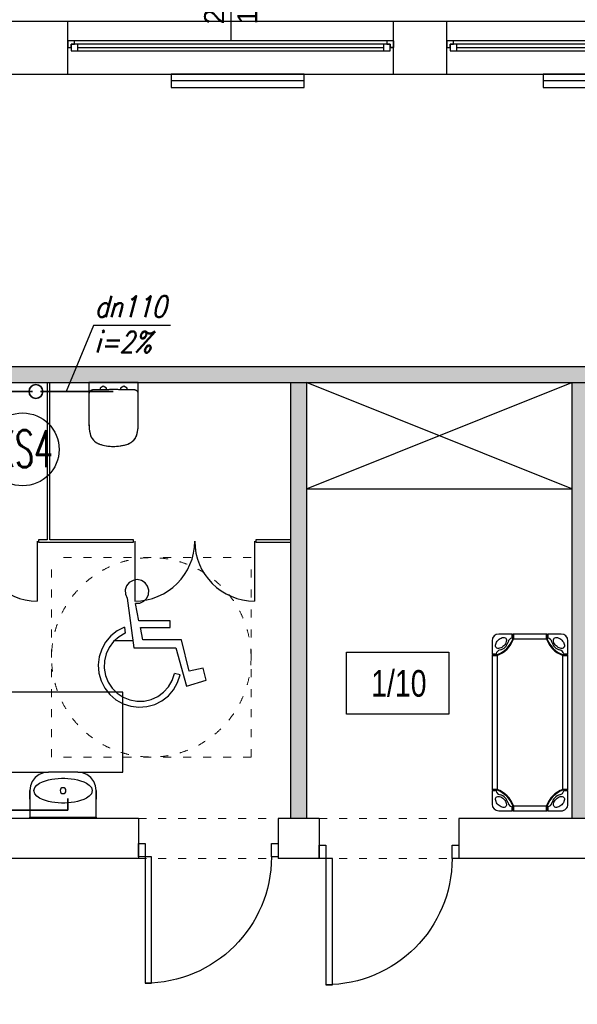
# Model space of a CAD drawing. Header units: millimetres. Extents: x 3698380 to 4312681, y 679670 to 844285.
# Tile 38 of 100: x 3979703 to 3983896, y 716576 to 723983. Entities that reach past the tile are written whole.
import ezdxf
from ezdxf.enums import TextEntityAlignment as Align
from ezdxf.lldxf.tags import DXFTag

# ---------------------------------------------------------------- set-up
doc = ezdxf.new("R2010")
doc.units = ezdxf.units.MM
doc.header["$LTSCALE"] = 10
doc.linetypes.add('ACAD_ISO03W100', pattern=[30, 12, -18])
doc.linetypes.add('CENTER', pattern=[2, 1.25, -0.25, 0.25, -0.25])
for name, color, linetype, lineweight in [('0 20 cienka', 8, 'Continuous', 20), ('A-DOOR', 7, 'Continuous', 9), ('HVAC_KS_odpływowe', 22, 'Continuous', 35), ('IS_Grafika', 7, 'Continuous', 20), ('P-SANR-FIXT', 7, 'Continuous', 9)]:
    doc.layers.add(name, color=color, linetype=linetype, lineweight=lineweight)
for name, color, linetype in [('15_LINIA_CIENKA', 1, 'Continuous'), ('__INST_opisy', 3, 'Continuous'), ('A_bloki', 252, 'Continuous'), ('A_kreskowanie', 8, 'Continuous'), ('A_opis_pom', 3, 'Continuous'), ('A_podciąg', 8, '300118_49_XR_0034$0$300118_49_XR_0033$0$( Dashed )'), ('A_sc_istn', 252, 'Continuous'), ('A_sc_proj', 2, 'Continuous'), ('A_stolarka', 252, 'Continuous'), ('A_wymiary', 1, 'Continuous'), ('MUREK', 6, 'Continuous'), ('W', 8, 'CENTER')]:
    doc.layers.add(name, color=color, linetype=linetype)
doc.styles.add('253.Legenda_wodkan$0$simplex', font='simplex.shx')
doc.styles.add('ROMANS', font='romans.shx', dxfattribs={"width": 0.8, "oblique": 15})
doc.styles.get("Standard").update_dxf_attribs({"font": 'arial.ttf'})
doc.styles.add('Strzałki', font='ic-isocp.shx', dxfattribs={"width": 0.8})
tags = doc.linetypes.add('300118_49_XR_0034$0$300118_49_XR_0033$0$( Dashed )', pattern=[0.75, 0.5, -0.25]).pattern_tags.tags
tags[6:7] = [DXFTag(74, 4), DXFTag(75, 0), DXFTag(340, '0'), DXFTag(46, 1.0), DXFTag(50, 0.0), DXFTag(44, 0.0), DXFTag(45, 0.0)]
tags[4:5] = [DXFTag(74, 4), DXFTag(75, 0), DXFTag(340, '0'), DXFTag(46, 1.0), DXFTag(50, 0.0), DXFTag(44, 0.0), DXFTag(45, 0.0)]
doc.linetypes.add('TRACKS', pattern='A,0.15,[130,ltypeshp.shx,S=0.25,R=0,X=0,Y=0],0.15', length=0.3)

# ---------------------------------------------------------------- blocks, each defined once
blk = doc.blocks.new('*U462')
at = {"color": 252}
for p, q in [((-95, 20), (-100, 20)), ((-100, 15), (-97.5, 15)), ((-97.5, 15), (-97.5, 17.5)), ((-97.5, 17.5), (-95, 17.5)), ((-92.5, 17.5), (-97.5, 17.5)), ((-97.5, 17.5), (-97.5, 12.5)), ((-95, 17.5), (-95, 20)), ((140, 20), (-95, 20)), ((-92.5, 12.5), (-92.5, 17.5)), ((137.5, 17.5), (-92.5, 17.5)), ((-92.5, 15), (137.5, 15)), ((142.5, 17.5), (137.5, 17.5)), ((137.5, 17.5), (137.5, 12.5)), ((145, 20), (140, 20)), ((140, 20), (140, 17.5)), ((140, 17.5), (142.5, 17.5)), ((142.5, 17.5), (142.5, 15)), ((142.5, 12.5), (142.5, 17.5)), ((142.5, 15), (145, 15)), ((-97.5, 12.5), (-92.5, 12.5)), ((-92.5, 12.5), (137.5, 12.5)), ((-92.5, 12.5), (137.5, 12.5)), ((137.5, 12.5), (142.5, 12.5))]:
    blk.add_line(p, q, dxfattribs=at)
for points in [[(-100, 20), (-100, 15), (-97.5, 15)], [(145, 20), (145, 14.99), (142.5, 15)]]:
    blk.add_lwpolyline(points, dxfattribs=at)
blk = doc.blocks.new('*U338')
at = {"color": 252}
blk.add_lwpolyline([(75, 0), (0, 0)], dxfattribs=at)
for tag, p in [('S', (30, 5)), ('H', (30, -20))]:
    blk.add_attdef(tag, text='', height=15, dxfattribs=at).set_placement(p, align=Align.CENTER)
blk = doc.blocks.new('Łóżeczko przedszkolne Śpioszek - niebieskie _Nowa Szkoła_ - Łóżeczko przedszkolne Śpioszek - niebieskie _Nowa Szkoła_-1786863-1 PIĘTRO')
at = {"layer": 'A_bloki'}
for p, q in [((0, 52), (0, 42)), ((15, 57), (5, 57)), ((15, 54), (15, 57)), ((15.5, 56.5), (15, 56.5)), ((15, 54.5), (15.5, 54.5)), ((16.03, 57), (15.5, 57)), ((15.5, 56.99), (15.5, 57)), ((15.5, 57), (15.5, 56.99)), ((16.03, 56.99), (15.5, 56.99)), ((16.03, 56.99), (15.5, 56.99)), ((16.03, 53.19), (15.5, 53.19)), ((116.97, 57), (16.03, 57)), ((16.03, 56.99), (16.03, 57)), ((16.03, 57), (16.03, 56.99)), ((116.97, 56.99), (16.03, 56.99)), ((16.03, 56.76), (16.03, 56.63)), ((16.03, 56.48), (16.03, 56.63)), ((16.03, 56.63), (16.03, 56.48)), ((16.03, 56.3), (16.03, 56.48)), ((16.03, 56.48), (16.03, 56.3)), ((16.03, 56.09), (16.03, 56.29)), ((16.03, 56.29), (16.03, 56.09)), ((16.03, 55.89), (16.03, 56.09)), ((16.03, 56.09), (16.03, 55.89)), ((16.03, 55.69), (16.03, 55.89)), ((16.03, 55.89), (16.03, 55.69)), ((16.03, 55.49), (16.03, 55.69)), ((16.03, 55.69), (16.03, 55.49)), ((16.03, 55.29), (16.03, 55.49)), ((16.03, 55.49), (16.03, 55.29)), ((16.03, 55.09), (16.03, 55.29)), ((16.03, 55.29), (16.03, 55.09)), ((16.03, 54.88), (16.03, 55.09)), ((16.03, 55.09), (16.03, 54.88)), ((16.03, 54.66), (16.03, 54.88)), ((16.03, 54.88), (16.03, 54.66)), ((16.03, 54.46), (16.03, 54.66)), ((16.03, 54.66), (16.03, 54.46)), ((16.03, 54.28), (16.03, 54.46)), ((16.03, 54.46), (16.03, 54.28)), ((16.03, 54.11), (16.03, 54.28)), ((16.03, 54.28), (16.03, 54.11)), ((16.03, 53.96), (16.03, 54.11)), ((16.03, 54.11), (16.03, 53.96)), ((16.03, 53.81), (16.03, 53.96)), ((16.03, 53.96), (16.03, 53.81)), ((16.03, 53.67), (16.03, 53.81)), ((16.03, 53.81), (16.03, 53.67)), ((16.03, 53.55), (16.03, 53.67)), ((16.03, 53.67), (16.03, 53.55)), ((16.03, 53.54), (16.03, 53.42)), ((116.97, 53.19), (16.03, 53.19)), ((117.5, 57), (116.97, 57)), ((116.97, 56.99), (116.97, 57)), ((116.97, 57), (116.97, 56.99)), ((117.5, 56.99), (116.97, 56.99)), ((117.5, 56.99), (116.97, 56.99)), ((116.97, 56.63), (116.97, 56.76)), ((116.97, 56.48), (116.97, 56.63)), ((116.97, 56.63), (116.97, 56.48)), ((116.97, 56.3), (116.97, 56.48)), ((116.97, 56.48), (116.97, 56.3)), ((116.97, 56.09), (116.97, 56.29)), ((116.97, 56.29), (116.97, 56.09)), ((116.97, 55.89), (116.97, 56.09)), ((116.97, 56.09), (116.97, 55.89)), ((116.97, 55.69), (116.97, 55.89)), ((116.97, 55.89), (116.97, 55.69)), ((116.97, 55.49), (116.97, 55.69)), ((116.97, 55.69), (116.97, 55.49)), ((116.97, 55.29), (116.97, 55.49)), ((116.97, 55.49), (116.97, 55.29)), ((116.97, 55.09), (116.97, 55.29)), ((116.97, 55.29), (116.97, 55.09)), ((116.97, 54.88), (116.97, 55.09)), ((116.97, 55.09), (116.97, 54.88)), ((116.97, 54.66), (116.97, 54.88)), ((116.97, 54.88), (116.97, 54.66)), ((116.97, 54.46), (116.97, 54.66)), ((116.97, 54.66), (116.97, 54.46)), ((116.97, 54.28), (116.97, 54.46)), ((116.97, 54.46), (116.97, 54.28)), ((116.97, 54.11), (116.97, 54.28)), ((116.97, 54.28), (116.97, 54.11)), ((116.97, 53.96), (116.97, 54.11)), ((116.97, 53.81), (116.97, 53.96)), ((116.97, 53.67), (116.97, 53.81)), ((116.97, 53.81), (116.97, 53.67)), ((116.97, 53.55), (116.97, 53.67)), ((116.97, 53.67), (116.97, 53.55)), ((116.97, 53.42), (116.97, 53.54)), ((117.5, 53.19), (116.97, 53.19)), ((117.5, 56.99), (117.5, 57)), ((117.5, 57), (117.5, 56.99)), ((118, 56.5), (117.5, 56.5)), ((117.5, 54.5), (118, 54.5)), ((128, 57), (118, 57)), ((118, 57), (118, 54)), ((133, 42), (133, 52)), ((0, 42), (3, 42)), ((0, 41.5), (0, 40.97)), ((0.01, 41.5), (0, 41.5)), ((0, 41.5), (0.01, 41.5)), ((0.01, 40.97), (0, 40.97)), ((0, 40.97), (0, 16.03)), ((0, 40.97), (0.01, 40.97)), ((0.01, 41.5), (0.01, 40.97)), ((0.01, 41.5), (0.01, 40.97)), ((0.01, 40.97), (0.01, 16.03)), ((0.5, 42), (0.5, 41.5)), ((2.5, 41.5), (2.5, 42)), ((3.8, 41.5), (3.8, 40.97)), ((3.81, 40.97), (3.81, 16.03)), ((129.19, 16.03), (129.19, 40.97)), ((129.2, 40.97), (129.2, 41.5)), ((130, 42), (133, 42)), ((130.5, 42), (130.5, 41.5)), ((132.5, 41.5), (132.5, 42)), ((132.99, 41.5), (133, 41.5)), ((133, 41.5), (132.99, 41.5)), ((132.99, 40.97), (132.99, 41.5)), ((132.99, 40.97), (132.99, 41.5)), ((133, 40.97), (132.99, 40.97)), ((132.99, 40.97), (133, 40.97)), ((132.99, 16.03), (132.99, 40.97)), ((133, 40.97), (133, 41.5)), ((133, 16.03), (133, 40.97)), ((0, 16.03), (0, 15.5)), ((0, 16.03), (0.01, 16.03)), ((0.01, 16.03), (0, 16.03)), ((0.01, 15.5), (0, 15.5)), ((0, 15.5), (0.01, 15.5)), ((3, 15), (0, 15)), ((0, 15), (0, 5)), ((0.01, 16.03), (0.01, 15.5)), ((0.01, 16.03), (0.01, 15.5)), ((0.5, 15.5), (0.5, 15)), ((2.5, 15), (2.5, 15.5)), ((3.8, 16.03), (3.8, 15.5)), ((129.2, 15.5), (129.2, 16.03)), ((133, 15), (130, 15)), ((130.5, 15.5), (130.5, 15)), ((132.5, 15), (132.5, 15.5)), ((132.99, 16.03), (133, 16.03)), ((132.99, 15.5), (132.99, 16.03)), ((132.99, 15.5), (132.99, 16.03)), ((133, 16.03), (132.99, 16.03)), ((132.99, 15.5), (133, 15.5)), ((133, 15.5), (132.99, 15.5)), ((133, 15.5), (133, 16.03)), ((133, 5), (133, 15)), ((5, 0), (15, 0)), ((15, 0), (15, 3)), ((15.5, 2.5), (15, 2.5)), ((15, 0.5), (15.5, 0.5)), ((15.5, 3.81), (16.03, 3.81)), ((15.5, 0.01), (15.5, 0)), ((15.5, 0), (15.5, 0.01)), ((15.5, 0.01), (16.03, 0.01)), ((15.5, 0.01), (16.03, 0.01)), ((16.03, 3.81), (116.97, 3.81)), ((16.03, 3.58), (16.03, 3.46)), ((16.03, 3.45), (16.03, 3.33)), ((16.03, 3.33), (16.03, 3.45)), ((16.03, 3.33), (16.03, 3.19)), ((16.03, 3.19), (16.03, 3.33)), ((16.03, 3.19), (16.03, 3.04)), ((16.03, 3.04), (16.03, 3.19)), ((16.03, 3.04), (16.03, 2.89)), ((16.03, 2.89), (16.03, 3.04)), ((16.03, 2.89), (16.03, 2.72)), ((16.03, 2.72), (16.03, 2.89)), ((16.03, 2.72), (16.03, 2.54)), ((16.03, 2.54), (16.03, 2.72)), ((16.03, 2.54), (16.03, 2.34)), ((16.03, 2.34), (16.03, 2.54)), ((16.03, 2.34), (16.03, 2.12)), ((16.03, 2.12), (16.03, 2.34)), ((16.03, 2.12), (16.03, 1.91)), ((16.03, 1.91), (16.03, 2.12)), ((16.03, 1.91), (16.03, 1.71)), ((16.03, 1.71), (16.03, 1.91)), ((16.03, 1.71), (16.03, 1.51)), ((16.03, 1.51), (16.03, 1.71)), ((16.03, 1.51), (16.03, 1.31)), ((16.03, 1.31), (16.03, 1.51)), ((16.03, 1.31), (16.03, 1.11)), ((16.03, 1.11), (16.03, 1.31)), ((16.03, 1.11), (16.03, 0.91)), ((16.03, 0.91), (16.03, 1.11)), ((16.03, 0.91), (16.03, 0.71)), ((16.03, 0.71), (16.03, 0.91)), ((16.03, 0.7), (16.03, 0.52)), ((16.03, 0.52), (16.03, 0.7)), ((16.03, 0.52), (16.03, 0.37)), ((16.03, 0.37), (16.03, 0.52)), ((16.03, 0.37), (16.03, 0.24)), ((16.03, 0.01), (16.03, 0)), ((16.03, 0), (16.03, 0.01)), ((16.03, 0.01), (116.97, 0.01)), ((116.97, 3.81), (117.5, 3.81)), ((116.97, 3.46), (116.97, 3.58)), ((116.97, 3.33), (116.97, 3.45)), ((116.97, 3.45), (116.97, 3.33)), ((116.97, 3.19), (116.97, 3.33)), ((116.97, 3.33), (116.97, 3.19)), ((116.97, 3.04), (116.97, 3.19)), ((116.97, 3.19), (116.97, 3.04)), ((116.97, 2.89), (116.97, 3.04)), ((116.97, 3.04), (116.97, 2.89)), ((116.97, 2.72), (116.97, 2.89)), ((116.97, 2.89), (116.97, 2.72)), ((116.97, 2.54), (116.97, 2.72)), ((116.97, 2.72), (116.97, 2.54)), ((116.97, 2.34), (116.97, 2.54)), ((116.97, 2.54), (116.97, 2.34)), ((116.97, 2.12), (116.97, 2.34)), ((116.97, 2.34), (116.97, 2.12)), ((116.97, 1.91), (116.97, 2.12)), ((116.97, 2.12), (116.97, 1.91)), ((116.97, 1.71), (116.97, 1.91)), ((116.97, 1.91), (116.97, 1.71)), ((116.97, 1.51), (116.97, 1.71)), ((116.97, 1.31), (116.97, 1.51)), ((116.97, 1.11), (116.97, 1.31)), ((116.97, 1.31), (116.97, 1.11)), ((116.97, 0.91), (116.97, 1.11)), ((116.97, 1.11), (116.97, 0.91)), ((116.97, 0.71), (116.97, 0.91)), ((116.97, 0.91), (116.97, 0.71)), ((116.97, 0.52), (116.97, 0.7)), ((116.97, 0.7), (116.97, 0.52)), ((116.97, 0.37), (116.97, 0.52)), ((116.97, 0.52), (116.97, 0.37)), ((116.97, 0.24), (116.97, 0.37)), ((116.97, 0), (116.97, 0.01)), ((116.97, 0.01), (117.5, 0.01)), ((116.97, 0.01), (117.5, 0.01)), ((116.97, 0.01), (116.97, 0)), ((118, 2.5), (117.5, 2.5)), ((117.5, 0.5), (118, 0.5)), ((117.5, 0.01), (117.5, 0)), ((117.5, 0), (117.5, 0.01)), ((118, 3), (118, 0)), ((118, 0), (128, 0)), ((15.5, 0), (16.03, 0)), ((16.03, 0), (116.97, 0)), ((116.97, 0), (117.5, 0))]:
    blk.add_line(p, q, dxfattribs=at)
at = {"layer": 'A_bloki', "flags": 128}
for points in [[(3.17, 46.76), (2.83, 47.24), (2.63, 47.84), (2.59, 48.53), (2.71, 49.29), (2.98, 50.09), (3.39, 50.9), (3.94, 51.68), (4.59, 52.41), (5.32, 53.06), (6.1, 53.61), (6.91, 54.02), (7.71, 54.29), (8.47, 54.41), (9.16, 54.37), (9.76, 54.17), (10.24, 53.83)], [(10.24, 53.83), (10.59, 53.35), (10.79, 52.75), (10.83, 52.05), (10.71, 51.29), (10.44, 50.49), (10.02, 49.69), (9.48, 48.9), (8.83, 48.17), (8.1, 47.52), (7.31, 46.98), (6.51, 46.56), (5.71, 46.29), (4.95, 46.17), (4.25, 46.21), (3.65, 46.41), (3.17, 46.76)], [(15.5, 53.19), (15.5, 53.3), (15.5, 53.42), (15.5, 53.55), (15.5, 53.67), (15.5, 53.81), (15.5, 53.96), (15.5, 54.11), (15.5, 54.28), (15.5, 54.46), (15.5, 54.66), (15.5, 54.88), (15.5, 55.09), (15.5, 55.29), (15.5, 55.49), (15.5, 55.69), (15.5, 55.89), (15.5, 56.09), (15.5, 56.3), (15.5, 56.48), (15.5, 56.63), (15.5, 56.76), (15.5, 56.87), (15.5, 56.94), (15.5, 56.99)], [(16.03, 56.63), (16.03, 56.76), (16.03, 56.87), (16.03, 56.94), (16.03, 56.99)], [(16.03, 56.99), (16.03, 56.94), (16.03, 56.87), (16.03, 56.76)], [(16.03, 53.19), (16.03, 53.3), (16.03, 53.42), (16.03, 53.54)], [(16.03, 53.42), (16.03, 53.3), (16.03, 53.19)], [(116.97, 56.76), (116.97, 56.87), (116.97, 56.94), (116.97, 56.99)], [(116.97, 56.99), (116.97, 56.94), (116.97, 56.87), (116.97, 56.76), (116.97, 56.63)], [(116.97, 54.11), (116.97, 53.96), (116.97, 53.81)], [(116.97, 53.54), (116.97, 53.42), (116.97, 53.3), (116.97, 53.19)], [(116.97, 53.19), (116.97, 53.3), (116.97, 53.42)], [(117.5, 56.99), (117.5, 56.94), (117.5, 56.87), (117.5, 56.76), (117.5, 56.63), (117.5, 56.48), (117.5, 56.3), (117.5, 56.09), (117.5, 55.89), (117.5, 55.69), (117.5, 55.49), (117.5, 55.29), (117.5, 55.09), (117.5, 54.88), (117.5, 54.66), (117.5, 54.46), (117.5, 54.28), (117.5, 54.11), (117.5, 53.96), (117.5, 53.81), (117.5, 53.67), (117.5, 53.55), (117.5, 53.42), (117.5, 53.3), (117.5, 53.19)], [(129.83, 46.76), (129.35, 46.41), (128.75, 46.21), (128.05, 46.17), (127.29, 46.29), (126.49, 46.56), (125.69, 46.98), (124.9, 47.52), (124.17, 48.17), (123.52, 48.9), (122.98, 49.69), (122.56, 50.49), (122.29, 51.29), (122.17, 52.05), (122.21, 52.75), (122.41, 53.35), (122.76, 53.83)], [(122.76, 53.83), (123.24, 54.17), (123.84, 54.37), (124.53, 54.41), (125.29, 54.29), (126.09, 54.02), (126.9, 53.61), (127.68, 53.06), (128.41, 52.41), (129.06, 51.68), (129.61, 50.9), (130.02, 50.09), (130.29, 49.29), (130.41, 48.53), (130.37, 47.84), (130.17, 47.24), (129.83, 46.76)], [(0.01, 41.5), (0.06, 41.5), (0.13, 41.5), (0.24, 41.5), (0.37, 41.5), (0.52, 41.5), (0.7, 41.5), (0.91, 41.5), (1.11, 41.5), (1.31, 41.5), (1.51, 41.5), (1.71, 41.5), (1.91, 41.5), (2.12, 41.5), (2.34, 41.5), (2.54, 41.5), (2.72, 41.5), (2.89, 41.5), (3.04, 41.5), (3.19, 41.5), (3.33, 41.5), (3.45, 41.5), (3.58, 41.5), (3.7, 41.5), (3.81, 41.5)], [(3.81, 40.97), (3.7, 40.97), (3.58, 40.97), (3.45, 40.97), (3.33, 40.97), (3.19, 40.97), (3.04, 40.97), (2.89, 40.97), (2.72, 40.97), (2.54, 40.97), (2.34, 40.97), (2.12, 40.97), (1.91, 40.97), (1.71, 40.97), (1.51, 40.97), (1.31, 40.97), (1.11, 40.97), (0.91, 40.97), (0.7, 40.97), (0.52, 40.97), (0.37, 40.97), (0.24, 40.97), (0.13, 40.97), (0.06, 40.97), (0.01, 40.97)], [(0.01, 40.97), (0.06, 40.97), (0.13, 40.97), (0.24, 40.97), (0.37, 40.97), (0.52, 40.97), (0.7, 40.97), (0.91, 40.97), (1.11, 40.97), (1.31, 40.97), (1.51, 40.97), (1.71, 40.97), (1.91, 40.97), (2.12, 40.97), (2.34, 40.97), (2.54, 40.97), (2.72, 40.97), (2.89, 40.97), (3.04, 40.97), (3.19, 40.97), (3.33, 40.97), (3.45, 40.97), (3.58, 40.97), (3.7, 40.97), (3.81, 40.97)], [(129.19, 41.5), (129.3, 41.5), (129.42, 41.5), (129.55, 41.5), (129.67, 41.5), (129.81, 41.5), (129.96, 41.5), (130.11, 41.5), (130.28, 41.5), (130.46, 41.5), (130.66, 41.5), (130.88, 41.5), (131.09, 41.5), (131.29, 41.5), (131.49, 41.5), (131.69, 41.5), (131.89, 41.5), (132.09, 41.5), (132.3, 41.5), (132.48, 41.5), (132.63, 41.5), (132.76, 41.5), (132.87, 41.5), (132.94, 41.5), (132.99, 41.5)], [(132.99, 40.97), (132.94, 40.97), (132.87, 40.97), (132.76, 40.97), (132.63, 40.97), (132.48, 40.97), (132.3, 40.97), (132.09, 40.97), (131.89, 40.97), (131.69, 40.97), (131.49, 40.97), (131.29, 40.97), (131.09, 40.97), (130.88, 40.97), (130.66, 40.97), (130.46, 40.97), (130.28, 40.97), (130.11, 40.97), (129.96, 40.97), (129.81, 40.97), (129.67, 40.97), (129.55, 40.97), (129.42, 40.97), (129.3, 40.97), (129.19, 40.97)], [(129.19, 40.97), (129.3, 40.97), (129.42, 40.97), (129.55, 40.97), (129.67, 40.97), (129.81, 40.97), (129.96, 40.97), (130.11, 40.97), (130.28, 40.97), (130.46, 40.97), (130.66, 40.97), (130.88, 40.97), (131.09, 40.97), (131.29, 40.97), (131.49, 40.97), (131.69, 40.97), (131.89, 40.97), (132.09, 40.97), (132.3, 40.97), (132.48, 40.97), (132.63, 40.97), (132.76, 40.97), (132.87, 40.97), (132.94, 40.97), (132.99, 40.97)], [(0.01, 16.03), (0.06, 16.03), (0.13, 16.03), (0.24, 16.03), (0.37, 16.03), (0.52, 16.03), (0.7, 16.03), (0.91, 16.03), (1.11, 16.03), (1.31, 16.03), (1.51, 16.03), (1.71, 16.03), (1.91, 16.03), (2.12, 16.03), (2.34, 16.03), (2.54, 16.03), (2.72, 16.03), (2.89, 16.03), (3.04, 16.03), (3.19, 16.03), (3.33, 16.03), (3.45, 16.03), (3.58, 16.03), (3.7, 16.03), (3.81, 16.03)], [(3.81, 16.03), (3.7, 16.03), (3.58, 16.03), (3.45, 16.03), (3.33, 16.03), (3.19, 16.03), (3.04, 16.03), (2.89, 16.03), (2.72, 16.03), (2.54, 16.03), (2.34, 16.03), (2.12, 16.03), (1.91, 16.03), (1.71, 16.03), (1.51, 16.03), (1.31, 16.03), (1.11, 16.03), (0.91, 16.03), (0.7, 16.03), (0.52, 16.03), (0.37, 16.03), (0.24, 16.03), (0.13, 16.03), (0.06, 16.03), (0.01, 16.03)], [(3.81, 15.5), (3.7, 15.5), (3.58, 15.5), (3.45, 15.5), (3.33, 15.5), (3.19, 15.5), (3.04, 15.5), (2.89, 15.5), (2.72, 15.5), (2.54, 15.5), (2.34, 15.5), (2.12, 15.5), (1.91, 15.5), (1.71, 15.5), (1.51, 15.5), (1.31, 15.5), (1.11, 15.5), (0.91, 15.5), (0.7, 15.5), (0.52, 15.5), (0.37, 15.5), (0.24, 15.5), (0.13, 15.5), (0.06, 15.5), (0.01, 15.5)], [(129.19, 16.03), (129.3, 16.03), (129.42, 16.03), (129.55, 16.03), (129.67, 16.03), (129.81, 16.03), (129.96, 16.03), (130.11, 16.03), (130.28, 16.03), (130.46, 16.03), (130.66, 16.03), (130.88, 16.03), (131.09, 16.03), (131.29, 16.03), (131.49, 16.03), (131.69, 16.03), (131.89, 16.03), (132.09, 16.03), (132.3, 16.03), (132.48, 16.03), (132.63, 16.03), (132.76, 16.03), (132.87, 16.03), (132.94, 16.03), (132.99, 16.03)], [(132.99, 16.03), (132.94, 16.03), (132.87, 16.03), (132.76, 16.03), (132.63, 16.03), (132.48, 16.03), (132.3, 16.03), (132.09, 16.03), (131.89, 16.03), (131.69, 16.03), (131.49, 16.03), (131.29, 16.03), (131.09, 16.03), (130.88, 16.03), (130.66, 16.03), (130.46, 16.03), (130.28, 16.03), (130.11, 16.03), (129.96, 16.03), (129.81, 16.03), (129.67, 16.03), (129.55, 16.03), (129.42, 16.03), (129.3, 16.03), (129.19, 16.03)], [(132.99, 15.5), (132.94, 15.5), (132.87, 15.5), (132.76, 15.5), (132.63, 15.5), (132.48, 15.5), (132.3, 15.5), (132.09, 15.5), (131.89, 15.5), (131.69, 15.5), (131.49, 15.5), (131.29, 15.5), (131.09, 15.5), (130.88, 15.5), (130.66, 15.5), (130.46, 15.5), (130.28, 15.5), (130.11, 15.5), (129.96, 15.5), (129.81, 15.5), (129.67, 15.5), (129.55, 15.5), (129.42, 15.5), (129.3, 15.5), (129.19, 15.5)], [(10.24, 3.17), (9.76, 2.83), (9.16, 2.63), (8.47, 2.59), (7.71, 2.71), (6.91, 2.98), (6.1, 3.39), (5.32, 3.94), (4.59, 4.59), (3.94, 5.32), (3.39, 6.1), (2.98, 6.91), (2.71, 7.71), (2.59, 8.47), (2.63, 9.16), (2.83, 9.76), (3.17, 10.24)], [(3.17, 10.24), (3.65, 10.59), (4.25, 10.79), (4.95, 10.83), (5.71, 10.71), (6.51, 10.44), (7.31, 10.02), (8.1, 9.48), (8.83, 8.83), (9.48, 8.1), (10.02, 7.31), (10.44, 6.51), (10.71, 5.71), (10.83, 4.95), (10.79, 4.25), (10.59, 3.65), (10.24, 3.17)], [(122.76, 3.17), (122.41, 3.65), (122.21, 4.25), (122.17, 4.95), (122.29, 5.71), (122.56, 6.51), (122.98, 7.31), (123.52, 8.1), (124.17, 8.83), (124.9, 9.48), (125.69, 10.02), (126.49, 10.44), (127.29, 10.71), (128.05, 10.83), (128.75, 10.79), (129.35, 10.59), (129.83, 10.24)], [(129.83, 10.24), (130.17, 9.76), (130.37, 9.16), (130.41, 8.47), (130.29, 7.71), (130.02, 6.91), (129.61, 6.1), (129.06, 5.32), (128.41, 4.59), (127.68, 3.94), (126.9, 3.39), (126.09, 2.98), (125.29, 2.71), (124.53, 2.59), (123.84, 2.63), (123.24, 2.83), (122.76, 3.17)], [(15.5, 0.01), (15.5, 0.06), (15.5, 0.13), (15.5, 0.24), (15.5, 0.37), (15.5, 0.52), (15.5, 0.7), (15.5, 0.91), (15.5, 1.11), (15.5, 1.31), (15.5, 1.51), (15.5, 1.71), (15.5, 1.91), (15.5, 2.12), (15.5, 2.34), (15.5, 2.54), (15.5, 2.72), (15.5, 2.89), (15.5, 3.04), (15.5, 3.19), (15.5, 3.33), (15.5, 3.45), (15.5, 3.58), (15.5, 3.7), (15.5, 3.81)], [(16.03, 3.81), (16.03, 3.7), (16.03, 3.58)], [(16.03, 3.46), (16.03, 3.58), (16.03, 3.7), (16.03, 3.81)], [(16.03, 0.01), (16.03, 0.06), (16.03, 0.13), (16.03, 0.24), (16.03, 0.37)], [(16.03, 0.24), (16.03, 0.13), (16.03, 0.06), (16.03, 0.01)], [(116.97, 3.58), (116.97, 3.7), (116.97, 3.81)], [(116.97, 3.81), (116.97, 3.7), (116.97, 3.58), (116.97, 3.46)], [(116.97, 1.71), (116.97, 1.51), (116.97, 1.31)], [(116.97, 0.37), (116.97, 0.24), (116.97, 0.13), (116.97, 0.06), (116.97, 0.01)], [(116.97, 0.01), (116.97, 0.06), (116.97, 0.13), (116.97, 0.24)], [(117.5, 3.81), (117.5, 3.7), (117.5, 3.58), (117.5, 3.45), (117.5, 3.33), (117.5, 3.19), (117.5, 3.04), (117.5, 2.89), (117.5, 2.72), (117.5, 2.54), (117.5, 2.34), (117.5, 2.12), (117.5, 1.91), (117.5, 1.71), (117.5, 1.51), (117.5, 1.31), (117.5, 1.11), (117.5, 0.91), (117.5, 0.7), (117.5, 0.52), (117.5, 0.37), (117.5, 0.24), (117.5, 0.13), (117.5, 0.06), (117.5, 0.01)]]:
    blk.add_lwpolyline(points, dxfattribs=at)
at = {"layer": 'A_bloki'}
for centre, radius, start, end in [((5, 52), 5, 90, 180), ((-2.3, 59.3), 19.31, 288.38669, 341.56951), ((-2.3, 59.3), 18.81, 288.8936, 341.0613), ((16, 50), 4.12, 104.03209, 165.96791), ((135.3, 59.3), 19.31, 198.43049, 251.61331), ((135.3, 59.3), 18.81, 198.9387, 251.1064), ((117, 50), 4.12, 14.03209, 75.96791), ((128, 52), 5, 360, 90), ((6.98, 41.02), 4.1, 103.87073, 166.12927), ((4.3, 52.7), 7.89, 282.45098, 347.54902), ((128.7, 52.7), 7.89, 192.45098, 257.54902), ((126.02, 41.02), 4.1, 13.87073, 76.12927), ((6.98, 15.98), 4.1, 193.87073, 256.12927), ((-2.3, -2.3), 19.31, 18.43049, 71.61331), ((-2.3, -2.3), 18.81, 18.9387, 71.1064), ((135.3, -2.3), 19.31, 108.38669, 161.56951), ((135.3, -2.3), 18.81, 108.8936, 161.0613), ((126.02, 15.98), 4.1, 283.87073, 346.12927), ((4.3, 4.3), 7.89, 12.45098, 77.54902), ((128.7, 4.3), 7.89, 102.45098, 167.54902), ((5, 5), 5, 180, 270), ((16, 7), 4.12, 194.03209, 255.96791), ((117, 7), 4.12, 284.03209, 345.96791), ((128, 5), 5, 270, 360)]:
    blk.add_arc(centre, radius, start, end, dxfattribs=at)
for points in [[(15.5, 56.99), (15.5, 56.96), (15.5, 56.94), (15.5, 56.91)], [(117.5, 56.91), (117.5, 56.94), (117.5, 56.96), (117.5, 56.99)], [(0.09, 41.5), (0.06, 41.5), (0.04, 41.5), (0.01, 41.5)], [(132.99, 41.5), (132.96, 41.5), (132.94, 41.5), (132.91, 41.5)], [(0.01, 15.5), (0.04, 15.5), (0.06, 15.5), (0.09, 15.5)], [(132.91, 15.5), (132.94, 15.5), (132.96, 15.5), (132.99, 15.5)], [(15.5, 0.09), (15.5, 0.06), (15.5, 0.04), (15.5, 0.01)], [(117.5, 0.01), (117.5, 0.04), (117.5, 0.06), (117.5, 0.09)]]:
    blk.add_open_spline(points, degree=3, dxfattribs=at)
blk = doc.blocks.new('BS_WC WISZĄCE 2 - PlumbingFixture_GroheLimited_EuroCeramicFloorstandingWC_39329000_METRIC - 39329000-V9-1 PIĘTRO')
at = {"layer": 'A_bloki'}
for p, q in [((-18.54, 30.72), (-18.54, 8.6)), ((18.54, 8.6), (18.54, 30.72)), ((-18.54, 8.6), (-18.54, 0)), ((18.54, 0), (18.54, 8.6)), ((-18.54, 0), (18.54, 0)), ((-10.24, 5.43), (-10.24, 4.1)), ((-10.24, 4.1), (-7.75, 2.67)), ((-7.75, 2.67), (-5.26, 4.1)), ((-5.26, 4.1), (-5.26, 5.36)), ((5.26, 5.36), (5.26, 4.1)), ((5.26, 4.1), (7.75, 2.67)), ((7.75, 2.67), (10.24, 4.1)), ((10.24, 4.1), (10.24, 5.43))]:
    blk.add_line(p, q, dxfattribs=at)
at = {"layer": 'A_bloki', "flags": 128}
for points in [[(-10.72, 46.24), (-11.12, 46.09), (-11.52, 45.93), (-11.91, 45.75), (-12.29, 45.55), (-12.67, 45.34), (-13.03, 45.12), (-13.39, 44.88), (-13.74, 44.62), (-14.07, 44.36), (-14.4, 44.07), (-14.71, 43.78), (-15.01, 43.48), (-15.3, 43.16), (-15.58, 42.83), (-15.84, 42.49), (-16.09, 42.14), (-16.33, 41.78), (-16.55, 41.41), (-16.75, 41.03), (-16.94, 40.65), (-17.12, 40.26), (-17.28, 39.86), (-17.42, 39.45), (-17.55, 39.04), (-17.66, 38.63), (-17.71, 38.38)], [(-5.51, 47.56), (-6.16, 47.45), (-7.45, 47.18), (-8.73, 46.86), (-9.99, 46.48), (-10.72, 46.24)], [(-0.07, 48.03), (-0.93, 48.02), (-2.25, 47.96), (-3.56, 47.84), (-4.86, 47.67), (-5.36, 47.59)], [(10.72, 46.24), (9.47, 46.64), (8.2, 47), (6.92, 47.3), (5.63, 47.55), (4.32, 47.75), (3.02, 47.89), (1.7, 47.99), (0.39, 48.03), (0.06, 48.03)], [(17.71, 38.38), (17.61, 38.8), (17.5, 39.21), (17.36, 39.62), (17.21, 40.03), (17.05, 40.42), (16.87, 40.81), (16.67, 41.19), (16.46, 41.57), (16.23, 41.93), (15.99, 42.29), (15.74, 42.63), (15.47, 42.97), (15.19, 43.29), (14.89, 43.6), (14.58, 43.91), (14.27, 44.19), (13.94, 44.47), (13.59, 44.73), (13.24, 44.98), (12.88, 45.21), (12.51, 45.43), (12.14, 45.63), (11.75, 45.82), (11.36, 46), (10.96, 46.15), (10.72, 46.24)], [(-17.71, 38.38), (-17.99, 36.98), (-18.21, 35.57), (-18.31, 34.71)], [(18.32, 34.67), (18.29, 35.01), (18.09, 36.42), (17.83, 37.83), (17.71, 38.38)], [(-18.34, 34.48), (-18.38, 34.14), (-18.49, 32.72), (-18.54, 31.29), (-18.54, 30.72)], [(18.54, 30.72), (18.52, 32.15), (18.43, 33.58), (18.34, 34.44)]]:
    blk.add_lwpolyline(points, dxfattribs=at)
at = {"layer": 'A_bloki'}
for centre, radius, start, end in [((-7.22, 36.08), 10.74, 109.00577, 167.63993), ((0, 15.11), 32.92, 70.99423, 109.00577), ((7.22, 36.08), 10.74, 12.36007, 70.99423), ((17.25, 30.72), 35.79, 167.63993, 180), ((-17.25, 30.72), 35.79, 360, 12.36007), ((-15.44, 8.6), 3.1, 180, 214.98596), ((15.44, 8.6), 3.1, 325.01404, 360)]:
    blk.add_arc(centre, radius, start, end, dxfattribs=at)
for points, knots in [([(-17.98, 6.82), (-17.87, 6.66), (-17.62, 6.36), (-17.24, 6.08), (-16.96, 5.92), (-16.79, 5.84), (-16.66, 5.79), (-16.53, 5.74), (-16.4, 5.69), (-16.27, 5.66), (-16.13, 5.63), (-15.99, 5.6), (-15.8, 5.58), (-15.66, 5.56), (-15.56, 5.56)], [-1, -1, -1, -1, -0.8, -0.6, -0.5, -0.45, -0.4, -0.35, -0.3, -0.25, -0.2, -0.15, -0.1, 0, 0, 0, 0]), ([(15.56, 5.56), (15.7, 5.57), (15.89, 5.58), (16.1, 5.62), (16.23, 5.65), (16.4, 5.69), (16.57, 5.75), (16.7, 5.8), (16.89, 5.88), (17.2, 6.05), (17.62, 6.36), (17.87, 6.66), (17.98, 6.82)], [-1, -1, -1, -1, -0.85, -0.8125, -0.775, -0.7, -0.625, -0.5875, -0.55, -0.4, -0.2, 0, 0, 0, 0])]:
    blk.add_open_spline(points, degree=3, knots=knots, dxfattribs=at)
blk.add_open_spline([(-15.56, 5.56), (-14.52, 5.52), (-12.45, 5.46), (-9.34, 5.4), (-6.23, 5.35), (-3.12, 5.33), (0, 5.33), (3.11, 5.33), (6.23, 5.35), (9.34, 5.4), (12.45, 5.46), (14.52, 5.52), (15.56, 5.56)], degree=3, dxfattribs=at)
blk = doc.blocks.new('Umywalka toaletowa - 35x50 cm-976482-1 PIĘTRO')
at = {"layer": 'A_bloki'}
for p, q in [((11, 35), (-11, 35)), ((-25, 21), (-25, 1)), ((25, 1), (25, 21)), ((-25, 1), (25, 1))]:
    blk.add_line(p, q, dxfattribs=at)
at = {"layer": 'A_bloki', "flags": 128}
for points in [[(-11, 35), (-14.62, 34.52), (-18, 33.12), (-20.9, 30.9), (-23.12, 28), (-24.52, 24.62), (-25, 21)], [(-22, 21), (-21.32, 23.31), (-19.71, 25.14), (-17.72, 26.53), (-15.53, 27.61), (-13.24, 28.45), (-10.9, 29.11), (-8.5, 29.61), (-6.09, 29.97), (-3.66, 30.2), (-1.22, 30.32), (1.22, 30.32), (3.66, 30.2), (6.09, 29.97), (8.51, 29.61), (10.9, 29.11), (13.24, 28.45), (15.53, 27.61), (17.71, 26.54), (19.72, 25.14), (21.31, 23.31), (22, 21)], [(25, 21), (24.52, 24.62), (23.12, 28), (20.9, 30.9), (18, 33.12), (14.62, 34.52), (11, 35)], [(-25, 14.55), (-25, 15.39), (-25, 17.3), (-25, 19.17), (-25, 21)], [(22, 21), (21.31, 18.69), (19.72, 16.86), (17.71, 15.46), (15.53, 14.39), (13.24, 13.55), (10.9, 12.89), (8.51, 12.39), (6.09, 12.03), (3.66, 11.8), (1.22, 11.68), (-1.22, 11.68), (-3.66, 11.8), (-6.09, 12.03), (-8.5, 12.39), (-10.9, 12.89), (-13.24, 13.55), (-15.53, 14.39), (-17.72, 15.47), (-19.71, 16.86), (-21.32, 18.69), (-22, 21)], [(25, 21), (25, 19.17), (25, 17.3), (25, 15.39), (25, 14.55)], [(-25, 0), (-25, 0.72), (-25, 0.88)], [(25, 0.86), (25, 0.72), (25, 0)]]:
    blk.add_lwpolyline(points, dxfattribs=at)
at = {"layer": 'A_bloki'}
for start, end in [(0, 180), (180, 0)]:
    blk.add_arc((0, 21), 2.19, start, end, dxfattribs=at)
for points in [[(-25, 0), (-25, 0.22), (-25, 0.59), (-25, 0.93), (-25, 1), (-25, 1)], [(25, 1), (25, 1), (25, 0.93), (25, 0.59), (25, 0.22), (25, 0)]]:
    blk.add_open_spline(points, degree=3, dxfattribs=at)
at = {"layer": 'A_podciąg'}
for p, q in [((-45, 95), (-45, 35)), ((45, 95), (-45, 95)), ((45, 35), (45, 95)), ((-45, 35), (-11, 35)), ((11, 35), (45, 35))]:
    blk.add_line(p, q, dxfattribs=at)
blk = doc.blocks.new('Drzwi-dwuskrzydłowe-panelowe - D 80x200 OŚCIEŻNICA-1 DRZWI-5-976485-1 PIĘTRO')
at = {"layer": 'A_bloki'}
for p, q in [((-45, 0), (-45, -45)), ((45, 0), (45, -45))]:
    blk.add_line(p, q, dxfattribs=at)
for centre, start, end in [((-45, 0), 270, 0), ((45, 0), 180, 270)]:
    blk.add_arc(centre, 45, start, end, dxfattribs=at)
blk = doc.blocks.new('Drzwi-jednoskrzydłowe-panelowe - D-1 90x200 OŚCIEŻNICA-5 DRZWI-5-1256997-1 PIĘTRO')
at = {"layer": 'A_stolarka'}
for p, q in [((-47.5, 0), (-52.5, 0)), ((-52.5, 0), (-52.5, -10)), ((-47.5, -10), (-47.5, 0)), ((47.5, 0), (47.5, -10)), ((52.5, 0), (47.5, 0)), ((52.5, -10), (52.5, 0)), ((-52.5, -10), (-47.5, -10)), ((42.5, -10), (47.5, -10)), ((42.5, -105), (42.5, -10)), ((42.5, -10), (47.5, -10)), ((42.5, -105), (42.5, -10)), ((47.5, -10), (52.5, -10)), ((47.5, -10), (47.5, -105)), ((47.5, -10), (47.5, -105)), ((47.5, -105), (42.5, -105)), ((47.5, -105), (42.5, -105))]:
    blk.add_line(p, q, dxfattribs=at)
at = {"layer": 'A_stolarka', "lineweight": 18}
for p, q in [((-52.5, 0), (-47.5, 0)), ((-47.5, 0), (-47.5, -10)), ((47.5, -10), (47.5, 0)), ((47.5, 0), (52.5, 0)), ((-52.5, -10), (-52.5, -6.25)), ((52.5, -6.25), (52.5, -10)), ((-47.5, -10), (-52.5, -10)), ((52.5, -10), (47.5, -10))]:
    blk.add_line(p, q, dxfattribs=at)
at = {"layer": 'A_stolarka'}
blk.add_arc((47.5, -10), 95, 180, 270, dxfattribs=at)
blk = doc.blocks.new('A$C39F57054')
at = {"layer": '15_LINIA_CIENKA', "color": 8, "lineweight": 25}
for p, q in [((17.79, 76.13), (16.95, 73.6)), ((19.47, 78.21), (17.79, 76.13)), ((21.78, 79.55), (19.47, 78.21)), ((24.42, 79.99), (21.78, 79.55)), ((27.04, 79.47), (24.42, 79.99)), ((29.31, 78.06), (27.04, 79.47)), ((30.93, 75.93), (29.31, 78.06)), ((31.69, 73.37), (30.93, 75.93)), ((16.95, 73.6), (17.06, 70.93)), ((17.06, 70.93), (18.1, 68.47)), ((18.1, 68.47), (22.27, 37.34)), ((28.47, 66.41), (30.38, 68.28)), ((30.38, 68.28), (31.5, 70.7)), ((31.5, 70.7), (31.69, 73.37)), ((25.53, 54.23), (23.33, 65.02)), ((23.35, 65.19), (26.02, 65.33)), ((26.02, 65.33), (28.47, 66.41)), ((16.44, 50.18), (11.91, 47.86)), ((16.44, 50.18), (16.95, 46.37)), ((45.01, 54.15), (25.53, 54.23)), ((27.96, 42.35), (26.4, 49.97)), ((26.4, 49.97), (45, 49.89)), ((45, 49.89), (45.01, 54.15)), ((7.93, 44.7), (4.64, 40.82)), ((11.91, 47.86), (7.93, 44.7)), ((13.02, 44.12), (9.62, 41.12)), ((16.95, 46.37), (13.02, 44.12)), ((4.64, 40.82), (2.16, 36.38)), ((6.9, 37.49), (4.97, 33.4)), ((9.62, 41.12), (6.9, 37.49)), ((22.27, 37.34), (48.72, 37.23)), ((52.21, 42.25), (27.96, 42.35)), ((48.72, 37.23), (55.24, 13.3)), ((57.02, 22.69), (52.21, 42.25)), ((0.59, 31.55), (0, 26.5)), ((2.16, 36.38), (0.59, 31.55)), ((4.97, 33.4), (3.91, 28.99)), ((0, 26.5), (0.4, 21.43)), ((3.91, 28.99), (3.76, 24.47)), ((0.4, 21.43), (1.78, 16.53)), ((3.76, 24.47), (4.53, 20)), ((4.53, 20), (6.19, 15.79)), ((46.3, 16.77), (47.74, 21.06)), ((51.37, 20.24), (47.74, 21.06)), ((49.76, 15.42), (51.37, 20.24)), ((65.68, 24.58), (57.02, 22.69)), ((67.54, 17.02), (65.68, 24.58)), ((1.78, 16.53), (4.08, 12)), ((6.19, 15.79), (8.66, 11.99)), ((40.98, 9.49), (44.01, 12.86)), ((44.01, 12.86), (46.3, 16.77)), ((47.25, 11), (49.76, 15.42)), ((55.24, 13.3), (67.54, 17.02)), ((4.08, 12), (7.23, 8)), ((7.23, 8), (11.09, 4.69)), ((8.66, 11.99), (11.85, 8.78)), ((11.85, 8.78), (15.62, 6.27)), ((15.62, 6.27), (19.83, 4.58)), ((33.22, 4.91), (37.34, 6.8)), ((37.34, 6.8), (40.98, 9.49)), ((39.91, 4.02), (43.92, 7.15)), ((43.92, 7.15), (47.25, 11)), ((11.09, 4.69), (15.52, 2.2)), ((15.52, 2.2), (20.35, 0.61)), ((19.83, 4.58), (24.28, 3.77)), ((20.35, 0.61), (25.4, 0)), ((24.28, 3.77), (28.81, 3.89)), ((25.4, 0), (30.47, 0.38)), ((28.81, 3.89), (33.22, 4.91)), ((30.47, 0.38), (35.37, 1.74)), ((35.37, 1.74), (39.91, 4.02))]:
    blk.add_line(p, q, dxfattribs=at)
at = {"layer": 'W', "color": 8, "linetype": 'Continuous', "ltscale": 4}
blk.add_line((21.69, 41.7), (10.28, 41.7), dxfattribs=at)
blk = doc.blocks.new('d')
at = {"layer": 'A_kreskowanie', "ltscale": 2}
h = blk.add_hatch(color=252, dxfattribs=at)
h.dxf.hatch_style = 1
h.paths.add_polyline_path([(3731432.76, 791007.02), (3731312.76, 791007.02), (3731312.76, 789647.02), (3731432.76, 789647.02)])
h.paths.add_polyline_path([(3732874.74, 789327.02), (3732874.74, 789347.02), (3731432.76, 789347.02), (3731432.76, 789227.02), (3732874.74, 789227.02)])
h.paths.add_polyline_path([(3732754.74, 789227.02), (3732634.74, 789227.02), (3732634.74, 789127.02), (3732754.74, 789127.02)])
h.paths.add_polyline_path([(3734281.53, 789347.02), (3733874.74, 789347.02), (3733874.74, 789227.02), (3734281.53, 789227.02)])
h.paths.add_polyline_path([(3734161.53, 791007.02), (3734041.53, 791007.02), (3734041.53, 790927.02), (3734041.53, 790357.02), (3734041.53, 789347.02), (3734161.53, 789347.02)])
h.paths.add_polyline_path([(3736381.9, 791007.02), (3736261.9, 791007.02), (3736261.9, 789347.02), (3735463.65, 789347.02), (3735314.74, 789347.02), (3735314.74, 789227.02), (3736381.9, 789227.02)])
h.paths.add_polyline_path([(3735583.65, 789227.02), (3735463.65, 789227.02), (3735463.65, 787727.02), (3735583.65, 787727.02)])
h.paths.add_polyline_path([(3732754.74, 788122.56), (3732634.74, 788122.56), (3732634.74, 787727.02), (3732754.74, 787727.02)])
h.paths.add_polyline_path([(3731432.76, 789527.02), (3731312.76, 789527.02), (3731312.76, 787727.02), (3731432.76, 787727.02)])
h.paths.add_polyline_path([(3730049.12, 787727.02), (3729235.08, 787727.02), (3729235.08, 787627.02), (3729285.08, 787627.02), (3729285.08, 787527.02, 0.0278424), (3729290.65, 787427.02), (3730049.12, 787427.02)])
h.paths.add_polyline_path([(3729285.08, 787527.02), (3729235.08, 787527.02), (3729235.08, 787427.02), (3729290.65, 787427.02, -0.0278424)], flags=17)
h.paths.add_polyline_path([(3729285.08, 787627.02), (3729235.08, 787627.02), (3729235.08, 787527.02), (3729285.08, 787527.02)], flags=17)
h.paths.add_polyline_path([(3729114.74, 784607.02), (3728714.74, 784607.02), (3728714.74, 783607.02), (3729114.74, 783607.02)])
h.paths.add_polyline_path([(3729220.66, 783607.02), (3729114.74, 783607.02), (3729114.74, 783487.02), (3729220.66, 783487.02)])
h.paths.add_polyline_path([(3729309.74, 783607.02), (3729220.66, 783607.02), (3729220.66, 783487.02), (3729309.74, 783487.02)])
h.paths.add_polyline_path([(3732204.74, 783607.02), (3730709.74, 783607.02), (3730709.74, 783487.02), (3732204.74, 783487.02)])
h.paths.add_polyline_path([(3732324.74, 783707.02), (3732204.74, 783707.02), (3732204.74, 781627.02), (3732324.74, 781627.02)])
h.paths.add_polyline_path([(3735344.74, 786027.02), (3735224.74, 786027.02), (3732324.74, 786027.02), (3732324.74, 785907.02), (3735224.74, 785907.02), (3735224.74, 781627.02), (3735344.74, 781627.02)])
h.paths.add_polyline_path([(3744114.74, 791127.02), (3735314.74, 791127.02), (3735314.74, 791007.02), (3744114.74, 791007.02)])
h.paths.add_polyline_path([(3740100.05, 791007.02), (3739980.05, 791007.02), (3739980.05, 787727.02), (3740100.05, 787727.02)])
h.paths.add_polyline_path([(3742214.74, 791007.02), (3742094.74, 791007.02), (3742094.74, 787727.02), (3742214.74, 787727.02)])
h.paths.add_polyline_path([(3727024.74, 793327.02), (3726904.74, 793327.02), (3726904.74, 789127.02), (3727024.74, 789127.02)])
at = {"layer": '0 20 cienka', "color": 252, "linetype": 'ACAD_ISO03W100', "ltscale": 0.5}
for p, q in [((3738182.91, 788189.98), (3738182.91, 789689.98)), ((3739682.91, 789689.98), (3738182.91, 789689.98)), ((3739682.91, 788189.98), (3739682.91, 789689.98)), ((3739682.91, 788189.98), (3738182.91, 788189.98)), ((3738835.51, 787727.02), (3739885.51, 787727.02)), ((3740194.58, 787727.02), (3741244.58, 787727.02)), ((3738835.51, 787427.02), (3739885.51, 787427.02)), ((3740194.58, 787427.02), (3741244.58, 787427.02))]:
    blk.add_line(p, q, dxfattribs=at)
blk.add_circle((3738932.91, 788939.98), 750, dxfattribs=at)
at = {"layer": 'A_bloki', "color": 252, "linetype": 'Continuous'}
for p, q in [((3740100.05, 790207.02), (3742094.74, 791007.02)), ((3742094.74, 790207.02), (3740100.05, 791007.02))]:
    blk.add_line(p, q, dxfattribs=at)
blk.add_lwpolyline([(3740100.05, 790207.02), (3742094.74, 790207.02)], dxfattribs=at)
at = {"layer": 'A_opis_pom', "color": 252, "ltscale": 2}
blk.add_lwpolyline([(3740401.06, 788977.92), (3741169.99, 788977.92), (3741169.99, 788512.49), (3740401.06, 788512.49)], close=True, dxfattribs=at)
at = {"layer": 'A_sc_istn', "color": 252}
for points in [[(3722514.74, 788607.02), (3722514.74, 793727.02), (3744014.74, 793727.02), (3744014.74, 797027.02)], [(3722914.74, 788607.02), (3722914.74, 793327.02), (3744414.74, 793327.02), (3744414.74, 797027.02)], [(3738304.74, 793327.02), (3738304.74, 793727.02)], [(3740754.74, 793327.02), (3740754.74, 793727.02)], [(3741154.74, 793327.02), (3741154.74, 793727.02)], [(3738835.51, 787727.02), (3734254.74, 787727.02)], [(3740194.58, 787727.02), (3739885.51, 787727.02)], [(3742214.74, 787727.02), (3741244.58, 787727.02)], [(3738835.51, 787427.02), (3734254.74, 787427.02)], [(3740194.58, 787427.02), (3739885.51, 787427.02)], [(3742214.74, 787427.02), (3741244.58, 787427.02)]]:
    blk.add_lwpolyline(points, dxfattribs=at)
for points in [[(3740082.38, 793327.02), (3739082.38, 793327.02), (3739082.38, 793227.02), (3740082.38, 793227.02)], [(3742879.75, 793327.02), (3741879.75, 793327.02), (3741879.75, 793227.02), (3742879.75, 793227.02)]]:
    blk.add_lwpolyline(points, close=True, dxfattribs=at)
at = {"layer": 'A_sc_istn', "color": 252, "linetype": 'TRACKS', "ltscale": 20}
for points in [[(3740082.38, 793277.02), (3739082.38, 793277.02)], [(3742879.75, 793277.02), (3741879.75, 793277.02)]]:
    blk.add_lwpolyline(points, dxfattribs=at)
at = {"layer": 'A_sc_proj', "color": 252, "ltscale": 2}
for p, q in [((3739980.05, 791007.02), (3739980.05, 787727.02)), ((3740100.05, 791007.02), (3740100.05, 787727.02)), ((3742094.74, 791007.02), (3742094.74, 787727.02)), ((3738835.51, 787727.02), (3738835.51, 787427.02)), ((3739885.51, 787727.02), (3739885.51, 787427.02)), ((3740194.58, 787727.02), (3740194.58, 787427.02)), ((3741244.58, 787727.02), (3741244.58, 787427.02))]:
    blk.add_line(p, q, dxfattribs=at)
for points in [[(3729114.74, 791127.02), (3744114.74, 791127.02)], [(3729114.74, 791007.02), (3744114.74, 791007.02)]]:
    blk.add_lwpolyline(points, dxfattribs=at)
at = {"layer": 'A_sc_proj', "color": 252}
for points in [[(3738150.51, 791007.02), (3738150.51, 789825.19), (3738085.14, 789825.19), (3738085.14, 789805.19), (3738799.14, 789805.19), (3738799.14, 789825.19), (3738170.51, 789825.19), (3738170.51, 791007.02)], [(3739980.05, 789825.19), (3739719.14, 789825.19), (3739719.14, 789805.19), (3739980.05, 789805.19)]]:
    blk.add_lwpolyline(points, dxfattribs=at)
at = {"layer": 'A-DOOR', "color": 252, "yscale": 10, "zscale": 10}
for name, p, xscale in [('Drzwi-dwuskrzydłowe-panelowe - D 80x200 OŚCIEŻNICA-1 DRZWI-5-976485-1 PIĘTRO', (3737625.14, 789813.59), 10), ('Drzwi-dwuskrzydłowe-panelowe - D 80x200 OŚCIEŻNICA-1 DRZWI-5-976485-1 PIĘTRO', (3739259.14, 789813.59), 10), ('Drzwi-jednoskrzydłowe-panelowe - D-1 90x200 OŚCIEŻNICA-5 DRZWI-5-1256997-1 PIĘTRO', (3739360.51, 787538.73), -10), ('Drzwi-jednoskrzydłowe-panelowe - D-1 90x200 OŚCIEŻNICA-5 DRZWI-5-1256997-1 PIĘTRO', (3740719.58, 787527.02), -10)]:
    blk.add_blockref(name, p, dxfattribs=dict(at, xscale=xscale))
at = {"layer": 'A_bloki', "color": 252, "xscale": 10, "yscale": 10, "zscale": 10}
for name, p, rotation in [('BS_WC WISZĄCE 2 - PlumbingFixture_GroheLimited_EuroCeramicFloorstandingWC_39329000_METRIC - 39329000-V9-1 PIĘTRO', (3738649.51, 791007.02), 180), ('Łóżeczko przedszkolne Śpioszek - niebieskie _Nowa Szkoła_ - Łóżeczko przedszkolne Śpioszek - niebieskie _Nowa Szkoła_-1786863-1 PIĘTRO', (3741495.07, 789115.27), 270.0000000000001)]:
    blk.add_blockref(name, p, dxfattribs=dict(at, rotation=rotation))
at = {"layer": 'A_sc_istn', "color": 252, "linetype": 'ACAD_ISO03W100', "xscale": 10, "yscale": 10, "zscale": 10, "rotation": 90}
blk.add_blockref('*U338', (3739529.74, 793577.05), dxfattribs=at).add_auto_attribs({'S': '245', 'H': '165'})
at = {"layer": 'A_sc_istn', "color": 252, "xscale": 10, "yscale": 10, "zscale": 10}
for p in [(3739304.74, 793377.05), (3742154.74, 793377.05)]:
    blk.add_blockref('*U462', p, dxfattribs=at)
at = {"layer": 'MUREK', "color": 252, "ltscale": 30, "xscale": 11.99999999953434, "yscale": 11.99999999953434, "zscale": 11.99999999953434}
blk.add_blockref('A$C39F57054', (3738533.87, 788564.59), dxfattribs=at)
at = {"layer": 'P-SANR-FIXT', "color": 252, "xscale": 10, "yscale": 10, "zscale": 10}
blk.add_blockref('Umywalka toaletowa - 35x50 cm-976482-1 PIĘTRO', (3738269.27, 787727.02), dxfattribs=at)
at = {"layer": 'A_opis_pom', "color": 252, "insert": (3740794.05, 788742.75), "char_height": 200, "attachment_point": 5, "style": 'Strzałki', "bg_fill": 3, "box_fill_scale": 1.2, "bg_fill_color": 256, "bg_fill_transparency": 10554628}
blk.add_mtext('1/10', dxfattribs=at)

msp = doc.modelspace()

# ---------------------------------------------------------------- block references
at = {"layer": 'A_wymiary'}
msp.add_blockref('d', (241760.1, -69754.1), dxfattribs=at)

# ---------------------------------------------------------------- next in the draw order: linework, layer by layer
at = {"layer": '__INST_opisy'}
for p, q in [((3980258.2, 721681.7), (3980051.6, 721185.9)), ((3980837.9, 721681.7), (3980258.2, 721681.7))]:
    msp.add_line(p, q, dxfattribs=at)
at = {"layer": 'HVAC_KS_odpływowe', "ltscale": 2}
for p, q in [((3979800.8, 721185.9), (3979370.4, 721185.9)), ((3979859.3, 721185.9), (3980405.3, 721185.9)), ((3980065.5, 718036.9), (3980065.5, 718124)), ((3977407.4, 718036.9), (3980065.5, 718036.9))]:
    msp.add_line(p, q, dxfattribs=at)
at = {"layer": 'HVAC_KS_odpływowe'}
msp.add_circle((3979825.8, 721185.9), 51.8, dxfattribs=at)
at = {"layer": 'IS_Grafika', "lineweight": 30}
msp.add_circle((3979725.6, 720750.1, 0), 274.1, dxfattribs=at)

# ---------------------------------------------------------------- next in the draw order: texts
at = {"layer": '__INST_opisy', "insert": (3980267.8, 721904.8), "char_height": 160, "width": 2304.479, "attachment_point": 1, "rotation": 359.97, "style": 'ROMANS'}
msp.add_mtext('dn110\\Pi=2%', dxfattribs=at)
at = {"layer": 'HVAC_KS_odpływowe', "color": 0, "style": '253.Legenda_wodkan$0$simplex', "width": 0.6}
msp.add_text('KS4', height=277.2, dxfattribs=at).set_placement((3979518.9, 720616.5, 0))

doc.saveas('drawing.dxf')
